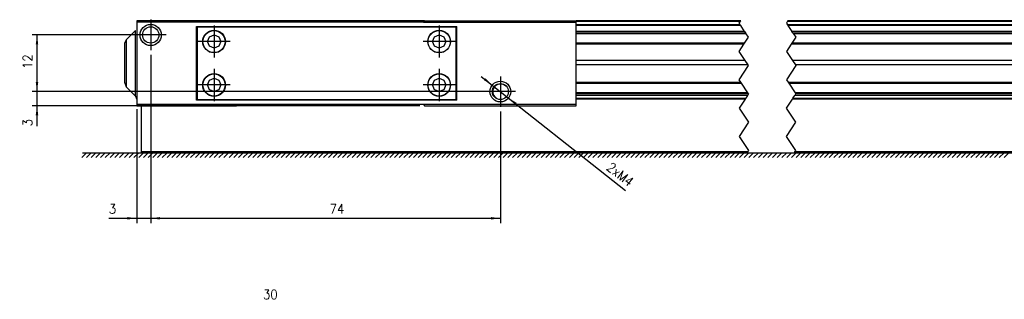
# Model space of a CAD drawing. Header units: inches. Extents: x -381 to 1766, y -418 to 176.
# Tile 8 of 19: x -120 to 88, y -66 to -7. Entities that reach past the tile are written whole.
import ezdxf

# ---------------------------------------------------------------- set-up
doc = ezdxf.new("R2010")
doc.units = ezdxf.units.IN
doc.linetypes.add('DOT_CENTER', pattern=[14, 12, -1, 0, -1])
doc.layers.add('1', color=7, linetype='Continuous')
doc.styles.add('CONVERTER_12', font='txt.shx', dxfattribs={"width": 0.9})
doc.dimstyles.new('ME10_DIM_29', dxfattribs={"dimtxt": 2, "dimasz": 2, "dimexe": 1, "dimexo": 1, "dimgap": 1, "dimtad": 1, "dimdec": 0, "dimdsep": 46, "dimtxsty": 'CONVERTER_12', "dimsah": 1, "dimcen": 0.09, "dimclrd": 2, "dimclre": 2, "dimclrt": 2, "dimadec": 0, "dimazin": 0, "dimtfac": 1, "dimtdec": 4, "dimtix": 1, "dimtmove": 0, "dimatfit": 3, "dimfxl": 1, "dimtolj": 1, "dimtzin": 0, "dimarcsym": 0})
doc.dimstyles.new('ME10_DIM_30', dxfattribs={"dimtxt": 2, "dimasz": 2, "dimexe": 1, "dimexo": 1, "dimgap": 1, "dimtad": 1, "dimdec": 0, "dimdsep": 46, "dimtxsty": 'CONVERTER_12', "dimsah": 1, "dimcen": 0.09, "dimclrd": 2, "dimclre": 2, "dimclrt": 2, "dimadec": 0, "dimazin": 0, "dimtfac": 1, "dimtdec": 4, "dimtix": 1, "dimtmove": 0, "dimatfit": 3, "dimfxl": 1, "dimtolj": 1, "dimtzin": 0, "dimarcsym": 0})
doc.dimstyles.new('ME10_DIM_31', dxfattribs={"dimtxt": 2, "dimasz": 2, "dimexe": 1, "dimexo": 1, "dimgap": 1, "dimtad": 1, "dimdsep": 46, "dimtxsty": 'CONVERTER_12', "dimsah": 1, "dimcen": 0.09, "dimclrd": 2, "dimclre": 2, "dimclrt": 2, "dimadec": 0, "dimazin": 0, "dimtfac": 1, "dimtdec": 4, "dimtix": 1, "dimtmove": 0, "dimatfit": 3, "dimfxl": 1, "dimtolj": 1, "dimtzin": 0, "dimarcsym": 0})
doc.dimstyles.new('ME10_DIM_32', dxfattribs={"dimtxt": 2, "dimasz": 2, "dimexe": 1, "dimexo": 1, "dimgap": 1, "dimtad": 1, "dimdsep": 46, "dimtxsty": 'CONVERTER_12', "dimsah": 1, "dimcen": 0.09, "dimclrd": 2, "dimclre": 2, "dimclrt": 2, "dimadec": 0, "dimazin": 0, "dimtfac": 1, "dimtdec": 4, "dimtix": 1, "dimtmove": 0, "dimatfit": 3, "dimfxl": 1, "dimtolj": 1, "dimtzin": 0, "dimarcsym": 0})

# ---------------------------------------------------------------- blocks, each defined once
blk = doc.blocks.new('PERFIL_SV_870__27', base_point=(-97.99999613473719, -24.64499163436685))
at = {"color": 7, "linetype": 'Continuous'}
for p, q in [((-34.62679065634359, -6.89499164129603), (-74.37319722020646, -6.89499164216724)), ((-74.31546099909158, -6.99499164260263), (-34.68452706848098, -6.99499164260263)), ((32.30647369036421, -6.89499163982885), (-2.49999850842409, -6.89499164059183)), ((32.18657432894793, -7.71515087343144), (-2.49999656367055, -7.71515087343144)), ((-2.49999622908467, -6.99499164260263), (32.23980702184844, -6.99499164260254)), ((32.30959009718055, -7.89967452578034), (-2.49999395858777, -7.89967452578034)), ((97.57620859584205, -7.71515087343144), (42.18657432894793, -7.71515087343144)), ((42.23980702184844, -6.99499164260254), (97.6294412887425, -6.99499164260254)), ((97.69610795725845, -6.89499163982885), (42.30647369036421, -6.89499163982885)), ((97.69922436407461, -7.89967452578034), (42.30959009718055, -7.89967452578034)), ((-95.79290384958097, -8.93788537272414), (-97.70708841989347, -10.85208424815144)), ((-95.79290384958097, -15.89499148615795), (-95.79290384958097, -8.93788537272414)), ((33.4678378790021, -9.63704619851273), (-2.4999980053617, -9.63704619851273)), ((33.1448221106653, -9.15252254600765), (-2.49999649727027, -9.15252254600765)), ((-2.49999524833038, -9.43704619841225), (33.33450454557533, -9.43704619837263)), ((98.53445637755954, -9.15252254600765), (43.1448221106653, -9.15252254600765)), ((43.33450454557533, -9.43704619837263), (98.7241388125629, -9.43704619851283)), ((98.85747214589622, -9.63704619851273), (43.4678378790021, -9.63704619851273)), ((-97.99999613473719, -11.63303097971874), (-97.70708841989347, -10.85208424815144)), ((-97.99999613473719, -16.29504737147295), (-97.99999613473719, -11.63303097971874)), ((-97.70710291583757, -20.93788485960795), (-97.70708841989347, -10.85208424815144)), ((33.12839002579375, -11.66211713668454), (-2.49999685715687, -11.66211713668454)), ((32.99506001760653, -11.86211785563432), (-2.499996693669, -11.86211785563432)), ((98.38469077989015, -11.86211740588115), (42.99505649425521, -11.86211743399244)), ((98.51802429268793, -11.66211713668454), (43.12839002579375, -11.66211713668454)), ((-97.99999613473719, -19.93799188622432), (-97.99999613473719, -16.29504737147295)), ((-95.79288935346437, -22.85209842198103), (-95.79290384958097, -15.89499148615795)), ((33.88302428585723, -16.25982580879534), (-2.49999845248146, -16.25982580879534)), ((33.23804669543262, -15.29235942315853), (-2.4999933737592, -15.29235942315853)), ((98.62768096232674, -15.29235942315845), (43.2380466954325, -15.29235942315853)), ((99.2726585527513, -16.25982580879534), (43.88302428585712, -16.25982580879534)), ((-97.70710291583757, -20.93788485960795), (-97.99999613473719, -19.93799188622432)), ((-2.4999949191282, -20.12786614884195), (32.46171784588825, -20.12786614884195)), ((-2.49999361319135, -19.92786624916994), (32.32838444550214, -19.92786604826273)), ((42.3283844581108, -19.92786606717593), (97.7180187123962, -19.92786604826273)), ((42.46171784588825, -20.12786614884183), (97.85135211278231, -20.12786614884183)), ((-97.70710291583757, -20.93788485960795), (-95.79288935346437, -22.85209842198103)), ((-95.79288935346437, -22.85209842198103), (-95.49999613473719, -23.55920514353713)), ((33.81176513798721, -22.15293708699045), (-2.5000001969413, -22.15293708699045)), ((33.9450984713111, -22.35293708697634), (-2.49999952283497, -22.35293708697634)), ((-2.4999964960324, -22.63746073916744), (33.81149429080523, -22.63746073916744)), ((43.81149429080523, -22.63746073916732), (99.20112855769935, -22.63746073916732)), ((99.20139940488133, -22.15293708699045), (43.81176513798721, -22.15293708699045)), ((99.33473273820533, -22.35293708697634), (43.94509847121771, -22.35293708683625))]:
    blk.add_line(p, q, dxfattribs=at)
at = {"color": 2, "linetype": 'DOT_CENTER'}
for p, q in [((31.9731375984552, -7.39499577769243), (32.23980702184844, -6.99499164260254)), ((32.18657432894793, -7.71515087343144), (31.9731375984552, -7.39499577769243)), ((32.30959009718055, -7.89967452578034), (32.18657432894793, -7.71515087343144)), ((32.23980702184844, -6.99499164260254), (32.30647369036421, -6.89499163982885)), ((33.1448221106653, -9.15252254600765), (32.30959009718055, -7.89967452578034)), ((42.23980702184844, -6.99499164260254), (41.9731375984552, -7.39499577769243)), ((41.9731375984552, -7.39499577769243), (42.18657432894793, -7.71515087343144)), ((42.18657432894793, -7.71515087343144), (42.30959009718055, -7.89967452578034)), ((42.30647369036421, -6.89499163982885), (42.23980702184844, -6.99499164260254)), ((42.30959009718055, -7.89967452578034), (43.1448221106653, -9.15252254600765)), ((33.12839002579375, -11.66211713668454), (33.9731375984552, -10.39499577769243)), ((33.1448221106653, -9.15252254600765), (33.33450454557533, -9.43704619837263)), ((33.4678378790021, -9.63704619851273), (33.33450454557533, -9.43704619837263)), ((33.9731375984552, -10.39499577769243), (33.4678378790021, -9.63704619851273)), ((43.9731375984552, -10.39499577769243), (43.12839002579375, -11.66211713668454)), ((43.33450454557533, -9.43704619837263), (43.1448221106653, -9.15252254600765)), ((43.33450454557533, -9.43704619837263), (43.4678378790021, -9.63704619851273)), ((43.4678378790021, -9.63704619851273), (43.9731375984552, -10.39499577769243)), ((31.9731375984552, -13.39499577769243), (32.99506001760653, -11.86211785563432)), ((32.99506001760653, -11.86211785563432), (33.12839002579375, -11.66211713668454)), ((42.99505649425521, -11.86211743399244), (41.9731375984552, -13.39499577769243)), ((43.12839002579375, -11.66211713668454), (42.99505649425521, -11.86211743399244)), ((33.23804669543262, -15.29235942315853), (31.9731375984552, -13.39499577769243)), ((41.9731375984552, -13.39499577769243), (43.2380466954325, -15.29235942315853)), ((31.9731375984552, -19.39499577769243), (33.9731375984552, -16.39499577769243)), ((33.88302428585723, -16.25982580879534), (33.23804669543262, -15.29235942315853)), ((33.9731375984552, -16.39499577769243), (33.88302428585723, -16.25982580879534)), ((43.9731375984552, -16.39499577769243), (41.9731375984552, -19.39499577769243)), ((43.2380466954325, -15.29235942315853), (43.88302428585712, -16.25982580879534)), ((43.88302428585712, -16.25982580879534), (43.9731375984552, -16.39499577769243)), ((32.32838444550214, -19.92786604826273), (31.9731375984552, -19.39499577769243)), ((32.46171784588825, -20.12786614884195), (32.32838444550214, -19.92786604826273)), ((33.81176513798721, -22.15293708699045), (32.46171784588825, -20.12786614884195)), ((41.9731375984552, -19.39499577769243), (42.3283844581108, -19.92786606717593)), ((42.3283844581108, -19.92786606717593), (42.46171784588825, -20.12786614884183)), ((42.46171784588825, -20.12786614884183), (43.81176513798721, -22.15293708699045)), ((33.75639896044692, -22.72010373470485), (33.81149429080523, -22.63746073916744)), ((33.97313759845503, -22.39499577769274), (33.81149429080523, -22.63746073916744)), ((33.9450984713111, -22.35293708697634), (33.81176513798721, -22.15293708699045)), ((33.9450984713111, -22.35293708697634), (33.97313759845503, -22.39499577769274)), ((43.81149429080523, -22.63746073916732), (43.75639893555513, -22.72010377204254)), ((43.81149429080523, -22.63746073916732), (43.97313759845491, -22.39499577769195)), ((43.81176513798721, -22.15293708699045), (43.94509847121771, -22.35293708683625)), ((43.97313759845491, -22.39499577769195), (43.94509847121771, -22.35293708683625))]:
    blk.add_line(p, q, dxfattribs=at)
blk = doc.blocks.new('CABEZA_S__28', base_point=(-95.49999613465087, -24.89499164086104))
at = {"color": 7, "linetype": 'Continuous'}
for p, q in [((-95.49999613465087, -6.89499164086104), (-95.49999613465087, -7.19499164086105)), ((-74.37320121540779, -6.89499164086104), (-95.49999613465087, -6.89499164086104)), ((-95.49999613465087, -7.19499164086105), (-95.49999613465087, -24.59499164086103)), ((-74.19999613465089, -7.19499164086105), (-95.49999613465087, -7.19499164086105)), ((-82.84999613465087, -23.69499164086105), (-82.84999613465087, -8.09499164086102)), ((-82.84999613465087, -8.09499164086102), (-27.79999613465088, -8.09499164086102)), ((-82.67499613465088, -23.54499164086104), (-82.67499613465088, -8.24499164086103)), ((-27.97499613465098, -8.24499164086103), (-82.67499613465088, -8.24499164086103)), ((-81.94999613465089, -8.09499164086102), (-81.94999613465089, -8.24499164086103)), ((-74.19999613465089, -7.19499164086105), (-74.37320121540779, -6.89499164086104)), ((-34.79999613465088, -7.19499164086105), (-74.19999613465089, -7.19499164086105)), ((-34.62679105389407, -6.89499164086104), (-34.79999613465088, -7.19499164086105)), ((-34.79999613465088, -7.19499164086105), (-2.49999613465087, -7.19499164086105)), ((-34.62679105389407, -6.89499164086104), (-2.49999613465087, -6.89499164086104)), ((-28.69999613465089, -8.24499164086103), (-28.69999613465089, -8.09499164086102)), ((-27.97499613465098, -8.24499164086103), (-27.97499613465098, -23.54499164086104)), ((-27.79999613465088, -23.69499164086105), (-27.79999613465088, -8.09499164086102)), ((-2.49999613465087, -7.19499164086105), (-2.49999613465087, -6.89499164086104)), ((-2.49999613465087, -24.59499164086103), (-2.49999613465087, -7.19499164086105)), ((-80.55900913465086, -11.29499164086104), (-80.14631878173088, -10.29866899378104)), ((-80.14631878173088, -10.29866899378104), (-79.14999613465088, -9.88597864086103)), ((-79.14999613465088, -9.88597864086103), (-78.15367348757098, -10.29866899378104)), ((-78.15367348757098, -10.29866899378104), (-77.74098313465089, -11.29499164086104)), ((-32.90900913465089, -11.29499164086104), (-32.49631878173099, -10.29866899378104)), ((-32.49631878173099, -10.29866899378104), (-31.49999613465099, -9.88597864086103)), ((-31.49999613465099, -9.88597864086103), (-30.50367348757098, -10.29866899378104)), ((-30.50367348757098, -10.29866899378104), (-30.09098313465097, -11.29499164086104)), ((-80.14631878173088, -12.29131428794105), (-80.55900913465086, -11.29499164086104)), ((-79.14999613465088, -12.70400464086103), (-80.14631878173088, -12.29131428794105)), ((-78.15367348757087, -12.29131428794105), (-79.14999613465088, -12.70400464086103)), ((-77.74098313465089, -11.29499164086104), (-78.15367348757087, -12.29131428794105)), ((-32.49631878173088, -12.29131428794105), (-32.90900913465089, -11.29499164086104)), ((-31.49999613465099, -12.70400464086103), (-32.49631878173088, -12.29131428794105)), ((-30.50367348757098, -12.29131428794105), (-31.49999613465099, -12.70400464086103)), ((-30.09098313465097, -11.29499164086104), (-30.50367348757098, -12.29131428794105)), ((-80.55900913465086, -20.49499164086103), (-80.14631878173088, -19.49866899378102)), ((-80.14631878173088, -21.49131428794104), (-80.55900913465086, -20.49499164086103)), ((-80.14631878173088, -19.49866899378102), (-79.14999613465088, -19.08597864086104)), ((-79.14999613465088, -19.08597864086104), (-78.15367348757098, -19.49866899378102)), ((-78.15367348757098, -19.49866899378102), (-77.74098313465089, -20.49499164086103)), ((-77.74098313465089, -20.49499164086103), (-78.15367348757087, -21.49131428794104)), ((-32.90900913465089, -20.49499164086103), (-32.49631878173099, -19.49866899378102)), ((-32.49631878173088, -21.49131428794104), (-32.90900913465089, -20.49499164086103)), ((-32.49631878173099, -19.49866899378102), (-31.49999613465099, -19.08597864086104)), ((-31.49999613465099, -19.08597864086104), (-30.50367348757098, -19.49866899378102)), ((-30.50367348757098, -19.49866899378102), (-30.09098313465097, -20.49499164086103)), ((-30.09098313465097, -20.49499164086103), (-30.50367348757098, -21.49131428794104)), ((-79.14999613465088, -21.90400464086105), (-80.14631878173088, -21.49131428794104)), ((-78.15367348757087, -21.49131428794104), (-79.14999613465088, -21.90400464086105)), ((-31.49999613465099, -21.90400464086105), (-32.49631878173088, -21.49131428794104)), ((-30.50367348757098, -21.49131428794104), (-31.49999613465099, -21.90400464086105)), ((-95.49999613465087, -24.59499164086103), (-95.49999613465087, -24.89499164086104)), ((-95.49999613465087, -24.59499164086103), (-74.19999613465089, -24.59499164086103)), ((-95.49999613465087, -24.89499164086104), (-74.37320121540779, -24.89499164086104)), ((-27.79999613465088, -23.69499164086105), (-82.84999613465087, -23.69499164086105)), ((-82.67499613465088, -23.54499164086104), (-27.97499613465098, -23.54499164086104)), ((-81.94999613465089, -23.54499164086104), (-81.94999613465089, -23.69499164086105)), ((-74.37320121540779, -24.89499164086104), (-74.19999613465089, -24.59499164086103)), ((-74.19999613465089, -24.59499164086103), (-34.79999613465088, -24.59499164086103)), ((-34.79999613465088, -24.59499164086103), (-2.49999613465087, -24.59499164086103)), ((-34.79999613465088, -24.59499164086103), (-34.62679105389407, -24.89499164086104)), ((-34.62679105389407, -24.89499164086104), (-2.49999613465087, -24.89499164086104)), ((-28.69999613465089, -23.69499164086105), (-28.69999613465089, -23.54499164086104)), ((-2.49999613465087, -24.89499164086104), (-2.49999613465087, -24.59499164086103))]:
    blk.add_line(p, q, dxfattribs=at)
for centre, radius in [((-92.55328836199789, -9.89499164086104), 2.244125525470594), ((-92.55328836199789, -9.89499164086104), 1.737580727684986), ((-79.14999613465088, -11.29499164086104), 2.400000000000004), ((-79.14999613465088, -11.29499164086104), 2.349999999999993), ((-31.49999613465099, -11.29499164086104), 2.400000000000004), ((-31.49999613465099, -11.29499164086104), 2.349999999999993), ((-79.14999613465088, -20.49499164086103), 2.400000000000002), ((-79.14999613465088, -20.49499164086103), 2.349999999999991), ((-31.49999613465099, -20.49499164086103), 2.400000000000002), ((-31.49999613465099, -20.49499164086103), 2.349999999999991), ((-18.55328836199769, -21.89499164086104), 2.201111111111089), ((-18.55328836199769, -21.89499164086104), 1.695555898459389)]:
    blk.add_circle(centre, radius, dxfattribs=at)
blk.add_arc((-18.55328876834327, -21.89499217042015), 1.600000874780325, 44.99998031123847, 239.9999461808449, dxfattribs=at)
at = {"layer": '1', "color": 2, "linetype": 'DOT_CENTER'}
for p, q in [((-92.55328836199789, -6.65086611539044), (-92.55328836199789, -13.13911716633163)), ((-79.14999613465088, -7.89499164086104), (-79.14999613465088, -14.69499164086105)), ((-31.49999613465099, -7.89499164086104), (-31.49999613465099, -14.69499164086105)), ((-89.30916283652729, -9.89499164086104), (-95.79741388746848, -9.89499164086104)), ((-75.74999613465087, -11.29499164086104), (-82.54999613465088, -11.29499164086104)), ((-28.09999613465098, -11.29499164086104), (-34.89999613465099, -11.29499164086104)), ((-79.14999613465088, -17.09499164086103), (-79.14999613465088, -23.89499164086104)), ((-31.49999613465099, -17.09499164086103), (-31.49999613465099, -23.89499164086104)), ((-18.55328836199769, -18.69388052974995), (-18.55328836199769, -25.09610275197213)), ((-75.74999613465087, -20.49499164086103), (-82.54999613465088, -20.49499164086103)), ((-28.09999613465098, -20.49499164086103), (-34.89999613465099, -20.49499164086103)), ((-15.3521772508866, -21.89499164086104), (-21.75439947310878, -21.89499164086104))]:
    blk.add_line(p, q, dxfattribs=at)
blk = doc.blocks.new('SOPORTE_SV_870__29', base_point=(-94.49999613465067, -34.89499164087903))
at = {"color": 7, "linetype": 'Continuous'}
for p, q in [((33.74568329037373, -22.73617723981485), (-2.4999989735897, -22.73617723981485)), ((33.75639729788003, -22.72010370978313), (-2.49999593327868, -22.72010370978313)), ((99.13531755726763, -22.73617723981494), (43.74568329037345, -22.73617723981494)), ((99.14603047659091, -22.72010370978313), (43.75639729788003, -22.72010370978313)), ((-94.49999613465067, -34.69499164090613), (-94.49999613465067, -24.89499113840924)), ((33.24335879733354, -23.48966397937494), (-2.50000065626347, -23.48966397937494)), ((-2.49999605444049, -23.30574226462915), (33.36597327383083, -23.30574226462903)), ((98.6329930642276, -23.48966397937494), (43.24335879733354, -23.48966397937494)), ((43.36597327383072, -23.30574226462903), (98.7556075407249, -23.30574226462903)), ((-94.49999613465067, -34.89499164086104), (-94.49999613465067, -34.69499164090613)), ((33.7731403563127, -34.69499164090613), (-94.49999613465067, -34.69499164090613)), ((-94.49999613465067, -34.89499164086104), (33.63980702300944, -34.89499164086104)), ((43.6398070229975, -34.89499164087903), (99.02944128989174, -34.89499164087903)), ((99.16277462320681, -34.69499164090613), (43.77314035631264, -34.69499164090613))]:
    blk.add_line(p, q, dxfattribs=at)
at = {"color": 2, "linetype": 'DOT_CENTER'}
for p, q in [((33.74568329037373, -22.73617723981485), (33.36597327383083, -23.30574226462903)), ((33.74568329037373, -22.73617723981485), (33.75639729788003, -22.72010370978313)), ((43.36597327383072, -23.30574226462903), (43.74568329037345, -22.73617723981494)), ((43.75639729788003, -22.72010370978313), (43.74568329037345, -22.73617723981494)), ((33.24335879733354, -23.48966397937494), (31.9731375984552, -25.39499577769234)), ((33.24335879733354, -23.48966397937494), (33.36597327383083, -23.30574226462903)), ((41.9731375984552, -25.39499577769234), (43.24335879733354, -23.48966397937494)), ((43.36597327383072, -23.30574226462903), (43.24335879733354, -23.48966397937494)), ((31.9731375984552, -25.39499577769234), (33.9731375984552, -28.39499577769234)), ((43.9731375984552, -28.39499577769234), (41.9731375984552, -25.39499577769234)), ((33.9731375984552, -28.39499577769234), (31.9731375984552, -31.39499577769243)), ((41.9731375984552, -31.39499577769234), (43.9731375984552, -28.39499577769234)), ((31.9731375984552, -31.39499577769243), (32.30646816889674, -31.89499163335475)), ((31.9731375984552, -31.39499577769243), (33.9731375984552, -34.39499577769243)), ((43.9731375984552, -34.39499577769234), (41.9731375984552, -31.39499577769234)), ((33.63980702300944, -34.89499164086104), (33.7731403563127, -34.69499164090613)), ((33.9731375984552, -34.39499577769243), (33.7731403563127, -34.69499164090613)), ((43.77314035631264, -34.69499164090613), (43.6398070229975, -34.89499164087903)), ((43.77314035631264, -34.69499164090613), (43.9731375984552, -34.39499577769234))]:
    blk.add_line(p, q, dxfattribs=at)
blk = doc.blocks.new('REGLA_SV_870__30', base_point=(-97.99999613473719, -34.89499164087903))
for name, p in [('PERFIL_SV_870__27', (-97.99999613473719, -24.64499163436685)), ('CABEZA_S__28', (-95.49999613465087, -24.89499164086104)), ('SOPORTE_SV_870__29', (-94.49999613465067, -34.89499164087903))]:
    blk.add_blockref(name, p)
blk = doc.blocks.new('*D86')
at = {"layer": '1', "color": 2, "linetype": 'Continuous'}
for p, q in [((-92.55328836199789, -14.13911716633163), (-92.55328836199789, -49.75198570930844)), ((-18.55328836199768, -26.09610275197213), (-18.55328836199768, -49.75198570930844)), ((-92.55328836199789, -48.75198570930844), (-18.55328836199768, -48.75198570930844))]:
    blk.add_line(p, q, dxfattribs=at)
at = {"layer": '1', "color": 2}
for points in [[(-90.55328836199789, -48.48868071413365), (-90.55328836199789, -49.01529070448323), (-92.55328836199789, -48.75198570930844)], [(-20.55328836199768, -49.01529070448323), (-20.55328836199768, -48.48868071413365), (-18.55328836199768, -48.75198570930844)]]:
    blk.add_solid(points, dxfattribs=at)
at = {"layer": '1', "color": 2, "insert": (-54.67139062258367, -47.75198570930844), "char_height": 2, "attachment_point": 7, "rotation": 0.00013888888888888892, "line_spacing_factor": 0.60024009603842, "style": 'CONVERTER_12'}
blk.add_mtext('74', dxfattribs=at)
blk = doc.blocks.new('*D87')
at = {"layer": '1', "color": 2, "linetype": 'Continuous'}
for p, q in [((-92.55328836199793, -14.13911716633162), (-92.55328836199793, -49.75198570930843)), ((-95.49999613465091, -25.59499164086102), (-95.49999613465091, -49.75198570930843)), ((-101.4129550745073, -48.75198570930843), (-95.49999613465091, -48.75198570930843)), ((-95.49999613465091, -48.75198570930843), (-92.55328836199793, -48.75198570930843)), ((-92.55328836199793, -48.75198570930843), (-88.55328836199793, -48.75198570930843))]:
    blk.add_line(p, q, dxfattribs=at)
at = {"layer": '1', "color": 2}
for points in [[(-97.49999613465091, -49.01529070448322), (-97.49999613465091, -48.48868071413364), (-95.49999613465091, -48.75198570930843)], [(-90.55328836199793, -48.48868071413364), (-90.55328836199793, -49.01529070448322), (-92.55328836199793, -48.75198570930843)]]:
    blk.add_solid(points, dxfattribs=at)
at = {"layer": '1', "color": 2, "insert": (-101.4129550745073, -47.75198570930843), "char_height": 2, "attachment_point": 7, "rotation": 0.00013888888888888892, "line_spacing_factor": 0.60024009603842, "style": 'CONVERTER_12'}
blk.add_mtext('3', dxfattribs=at)
blk = doc.blocks.new('*D88')
at = {"layer": '1', "color": 2, "linetype": 'Continuous'}
for p, q in [((-116.6227520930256, -17.89499164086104), (-116.6227520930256, -21.89499164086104)), ((-16.3521772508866, -21.89499164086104), (-117.6227520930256, -21.89499164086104)), ((-116.6227520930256, -21.89499164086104), (-116.6227520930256, -24.89499164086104)), ((-35.62679105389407, -24.89499164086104), (-117.6227520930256, -24.89499164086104)), ((-116.6227520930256, -24.89499164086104), (-116.6227520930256, -29.25882086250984))]:
    blk.add_line(p, q, dxfattribs=at)
at = {"layer": '1', "color": 2}
for points in [[(-116.8860570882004, -19.89499164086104), (-116.3594470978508, -19.89499164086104), (-116.6227520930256, -21.89499164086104)], [(-116.3594470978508, -26.89499164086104), (-116.8860570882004, -26.89499164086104), (-116.6227520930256, -24.89499164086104)]]:
    blk.add_solid(points, dxfattribs=at)
at = {"layer": '1', "color": 2, "insert": (-117.6227520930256, -29.25882086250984), "char_height": 2, "attachment_point": 7, "rotation": 90, "line_spacing_factor": 0.60024009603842, "style": 'CONVERTER_12'}
blk.add_mtext('3', dxfattribs=at)
blk = doc.blocks.new('*D89')
at = {"layer": '1', "color": 2, "linetype": 'Continuous'}
for p, q in [((-90.30916283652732, -9.89499164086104), (-117.6227520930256, -9.89499164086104)), ((-116.6227520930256, -9.89499164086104), (-116.6227520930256, -21.89499164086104)), ((-22.7543994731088, -21.89499164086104), (-117.6227520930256, -21.89499164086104))]:
    blk.add_line(p, q, dxfattribs=at)
at = {"layer": '1', "color": 2}
for points in [[(-116.3594470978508, -11.89499164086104), (-116.8860570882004, -11.89499164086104), (-116.6227520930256, -9.89499164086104)], [(-116.8860570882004, -19.89499164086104), (-116.3594470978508, -19.89499164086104), (-116.6227520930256, -21.89499164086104)]]:
    blk.add_solid(points, dxfattribs=at)
at = {"layer": '1', "color": 2, "insert": (-117.6227520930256, -17.09499164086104), "char_height": 2, "attachment_point": 7, "rotation": 90, "line_spacing_factor": 0.60024009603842, "style": 'CONVERTER_12'}
blk.add_mtext('12', dxfattribs=at)
blk = doc.blocks.new('*D90')
at = {"layer": '1', "color": 2, "linetype": 'Continuous'}
blk.add_line((-22.6297467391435, -18.66481457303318), (7.9213329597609, -42.87342604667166), dxfattribs=at)
at = {"layer": '1', "color": 2}
for points in [[(-22.00950684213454, -19.49223948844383), (-21.6824529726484, -19.07950004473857), (-20.27844624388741, -20.52798015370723)], [(-15.09706988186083, -24.29774379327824), (-15.42412375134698, -24.7104832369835), (-16.82813048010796, -23.26200312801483)]]:
    blk.add_solid(points, dxfattribs=at)
at = {"layer": '1', "color": 2, "insert": (3.7457351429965, -38.28880143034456), "char_height": 2, "attachment_point": 7, "rotation": 321.6067686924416, "line_spacing_factor": 0.60024009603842, "style": 'CONVERTER_12'}
blk.add_mtext('\\C2;2xM\\C2;4', dxfattribs=at)
blk = doc.blocks.new('Alzado1', base_point=(68.0000038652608, -128.0000000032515))
at = {"layer": '1', "color": 2, "style": 'CONVERTER_12', "width": 0.9}
blk.add_text('30', height=2, dxfattribs=at).set_placement((-68.77467295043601, -65.89499924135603))
blk = doc.blocks.new('Inferior1', base_point=(68.00000386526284, -20.89499577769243))
at = {"layer": '1', "color": 7, "linetype": 'Continuous'}
for p, q in [((-106.1618621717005, -34.89499164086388), (-107.1618621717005, -35.89499164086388)), ((-106.988167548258, -34.89499164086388), (410.0618324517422, -34.89499164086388)), ((-105.1618621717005, -34.89499164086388), (-106.1618621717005, -35.89499164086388)), ((-104.1618621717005, -34.89499164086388), (-105.1618621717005, -35.89499164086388)), ((-103.1618621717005, -34.89499164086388), (-104.1618621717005, -35.89499164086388)), ((-102.1618621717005, -34.89499164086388), (-103.1618621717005, -35.89499164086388)), ((-101.1618621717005, -34.89499164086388), (-102.1618621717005, -35.89499164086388)), ((-100.1618621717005, -34.89499164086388), (-101.1618621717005, -35.89499164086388)), ((-99.1618621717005, -34.89499164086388), (-100.1618621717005, -35.89499164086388)), ((-98.1618621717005, -34.89499164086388), (-99.1618621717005, -35.89499164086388)), ((-97.1030905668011, -34.89499164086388), (-98.1030905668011, -35.89499164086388)), ((-96.1030905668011, -34.89499164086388), (-97.1030905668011, -35.89499164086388)), ((-95.1030905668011, -34.89499164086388), (-96.1030905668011, -35.89499164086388)), ((-94.1030905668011, -34.89499164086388), (-95.1030905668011, -35.89499164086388)), ((-93.1030905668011, -34.89499164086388), (-94.1030905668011, -35.89499164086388)), ((-92.1030905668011, -34.89499164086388), (-93.1030905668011, -35.89499164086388)), ((-91.1030905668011, -34.89499164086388), (-92.1030905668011, -35.89499164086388)), ((-90.1030905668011, -34.89499164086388), (-91.1030905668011, -35.89499164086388)), ((-89.1030905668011, -34.89499164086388), (-90.1030905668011, -35.89499164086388)), ((-88.1030905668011, -34.89499164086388), (-89.1030905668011, -35.89499164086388)), ((-87.1030905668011, -34.89499164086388), (-88.1030905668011, -35.89499164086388)), ((-86.1030905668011, -34.89499164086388), (-87.1030905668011, -35.89499164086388)), ((-85.1030905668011, -34.89499164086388), (-86.1030905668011, -35.89499164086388)), ((-84.1030905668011, -34.89499164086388), (-85.1030905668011, -35.89499164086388)), ((-83.1030905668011, -34.89499164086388), (-84.1030905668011, -35.89499164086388)), ((-82.1030905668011, -34.89499164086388), (-83.1030905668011, -35.89499164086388)), ((-81.1030905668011, -34.89499164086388), (-82.1030905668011, -35.89499164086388)), ((-80.1030905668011, -34.89499164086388), (-81.1030905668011, -35.89499164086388)), ((-79.1030905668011, -34.89499164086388), (-80.1030905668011, -35.89499164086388)), ((-78.1030905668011, -34.89499164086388), (-79.1030905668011, -35.89499164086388)), ((-77.1030905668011, -34.89499164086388), (-78.1030905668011, -35.89499164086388)), ((-76.1030905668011, -34.89499164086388), (-77.1030905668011, -35.89499164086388)), ((-74.95366536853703, -34.89499164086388), (-75.95366536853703, -35.89499164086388)), ((-73.95366536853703, -34.89499164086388), (-74.95366536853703, -35.89499164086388)), ((-72.95366536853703, -34.89499164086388), (-73.95366536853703, -35.89499164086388)), ((-71.95366536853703, -34.89499164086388), (-72.95366536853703, -35.89499164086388)), ((-70.95366536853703, -34.89499164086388), (-71.95366536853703, -35.89499164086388)), ((-69.95366536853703, -34.89499164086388), (-70.95366536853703, -35.89499164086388)), ((-68.95366536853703, -34.89499164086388), (-69.95366536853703, -35.89499164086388)), ((-67.95366536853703, -34.89499164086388), (-68.95366536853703, -35.89499164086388)), ((-66.95366536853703, -34.89499164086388), (-67.95366536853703, -35.89499164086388)), ((-65.95366536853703, -34.89499164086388), (-66.95366536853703, -35.89499164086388)), ((-64.95366536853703, -34.89499164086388), (-65.95366536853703, -35.89499164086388)), ((-63.95366536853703, -34.89499164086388), (-64.95366536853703, -35.89499164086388)), ((-62.95366536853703, -34.89499164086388), (-63.95366536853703, -35.89499164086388)), ((-61.95366536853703, -34.89499164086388), (-62.95366536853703, -35.89499164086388)), ((-60.95366536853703, -34.89499164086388), (-61.95366536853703, -35.89499164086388)), ((-59.95366536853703, -34.89499164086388), (-60.95366536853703, -35.89499164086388)), ((-58.95366536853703, -34.89499164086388), (-59.95366536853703, -35.89499164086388)), ((-57.95366536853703, -34.89499164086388), (-58.95366536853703, -35.89499164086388)), ((-56.95366536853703, -34.89499164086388), (-57.95366536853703, -35.89499164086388)), ((-55.95366536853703, -34.89499164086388), (-56.95366536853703, -35.89499164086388)), ((-54.95366536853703, -34.89499164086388), (-55.95366536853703, -35.89499164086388)), ((-53.95366536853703, -34.89499164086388), (-54.95366536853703, -35.89499164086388)), ((-52.95366536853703, -34.89499164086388), (-53.95366536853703, -35.89499164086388)), ((-51.95366536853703, -34.89499164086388), (-52.95366536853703, -35.89499164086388)), ((-50.95366536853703, -34.89499164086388), (-51.95366536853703, -35.89499164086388)), ((-49.95366536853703, -34.89499164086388), (-50.95366536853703, -35.89499164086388)), ((-48.95366536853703, -34.89499164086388), (-49.95366536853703, -35.89499164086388)), ((-47.95366536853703, -34.89499164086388), (-48.95366536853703, -35.89499164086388)), ((-46.95366536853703, -34.89499164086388), (-47.95366536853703, -35.89499164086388)), ((-45.95366536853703, -34.89499164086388), (-46.95366536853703, -35.89499164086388)), ((-44.95366536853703, -34.89499164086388), (-45.95366536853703, -35.89499164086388)), ((-43.95366536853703, -34.89499164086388), (-44.95366536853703, -35.89499164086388)), ((-42.95366536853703, -34.89499164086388), (-43.95366536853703, -35.89499164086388)), ((-41.95366536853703, -34.89499164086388), (-42.95366536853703, -35.89499164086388)), ((-40.95366536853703, -34.89499164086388), (-41.95366536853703, -35.89499164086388)), ((-39.95366536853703, -34.89499164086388), (-40.95366536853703, -35.89499164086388)), ((-38.95366536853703, -34.89499164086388), (-39.95366536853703, -35.89499164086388)), ((-37.95366536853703, -34.89499164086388), (-38.95366536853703, -35.89499164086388)), ((-36.95366536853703, -34.89499164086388), (-37.95366536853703, -35.89499164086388)), ((-35.95366536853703, -34.89499164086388), (-36.95366536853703, -35.89499164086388)), ((-34.95366536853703, -34.89499164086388), (-35.95366536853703, -35.89499164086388)), ((-33.95366536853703, -34.89499164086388), (-34.95366536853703, -35.89499164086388)), ((-32.95366536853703, -34.89499164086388), (-33.95366536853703, -35.89499164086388)), ((-31.95366536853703, -34.89499164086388), (-32.95366536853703, -35.89499164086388)), ((-30.95366536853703, -34.89499164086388), (-31.95366536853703, -35.89499164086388)), ((-29.95366536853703, -34.89499164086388), (-30.95366536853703, -35.89499164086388)), ((-28.95366536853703, -34.89499164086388), (-29.95366536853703, -35.89499164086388)), ((-27.95366536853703, -34.89499164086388), (-28.95366536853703, -35.89499164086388)), ((-26.95366536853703, -34.89499164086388), (-27.95366536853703, -35.89499164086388)), ((-25.95366536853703, -34.89499164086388), (-26.95366536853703, -35.89499164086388)), ((-24.95366536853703, -34.89499164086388), (-25.95366536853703, -35.89499164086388)), ((-23.95366536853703, -34.89499164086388), (-24.95366536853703, -35.89499164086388)), ((-22.95366536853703, -34.89499164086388), (-23.95366536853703, -35.89499164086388)), ((-21.95366536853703, -34.89499164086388), (-22.95366536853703, -35.89499164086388)), ((-20.95366536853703, -34.89499164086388), (-21.95366536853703, -35.89499164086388)), ((-19.95366536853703, -34.89499164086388), (-20.95366536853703, -35.89499164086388)), ((-18.95366536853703, -34.89499164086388), (-19.95366536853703, -35.89499164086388)), ((-17.95366536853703, -34.89499164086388), (-18.95366536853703, -35.89499164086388)), ((-16.95366536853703, -34.89499164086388), (-17.95366536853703, -35.89499164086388)), ((-15.95366536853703, -34.89499164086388), (-16.95366536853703, -35.89499164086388)), ((-14.95366536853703, -34.89499164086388), (-15.95366536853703, -35.89499164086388)), ((-13.95366536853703, -34.89499164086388), (-14.95366536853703, -35.89499164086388)), ((-12.95366536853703, -34.89499164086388), (-13.95366536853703, -35.89499164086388)), ((-11.95366536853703, -34.89499164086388), (-12.95366536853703, -35.89499164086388)), ((-10.95366536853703, -34.89499164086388), (-11.95366536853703, -35.89499164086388)), ((-9.95366536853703, -34.89499164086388), (-10.95366536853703, -35.89499164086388)), ((-8.95366536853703, -34.89499164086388), (-9.95366536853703, -35.89499164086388)), ((-7.95366536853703, -34.89499164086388), (-8.95366536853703, -35.89499164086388)), ((-6.95366536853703, -34.89499164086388), (-7.95366536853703, -35.89499164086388)), ((-5.95366536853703, -34.89499164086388), (-6.95366536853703, -35.89499164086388)), ((-4.95366536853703, -34.89499164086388), (-5.95366536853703, -35.89499164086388)), ((-3.95366536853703, -34.89499164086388), (-4.95366536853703, -35.89499164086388)), ((-2.95366536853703, -34.89499164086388), (-3.95366536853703, -35.89499164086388)), ((-1.95366536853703, -34.89499164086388), (-2.95366536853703, -35.89499164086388)), ((-0.95366536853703, -34.89499164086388), (-1.95366536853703, -35.89499164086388)), ((0.04633463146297, -34.89499164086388), (-0.95366536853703, -35.89499164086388)), ((1.04633463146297, -34.89499164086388), (0.04633463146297, -35.89499164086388)), ((2.04633463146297, -34.89499164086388), (1.04633463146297, -35.89499164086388)), ((3.04633463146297, -34.89499164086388), (2.04633463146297, -35.89499164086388)), ((4.04633463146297, -34.89499164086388), (3.04633463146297, -35.89499164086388)), ((5.04633463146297, -34.89499164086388), (4.04633463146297, -35.89499164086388)), ((6.04633463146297, -34.89499164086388), (5.04633463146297, -35.89499164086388)), ((7.04633463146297, -34.89499164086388), (6.04633463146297, -35.89499164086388)), ((8.04633463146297, -34.89499164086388), (7.04633463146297, -35.89499164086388)), ((9.04633463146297, -34.89499164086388), (8.04633463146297, -35.89499164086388)), ((10.04633463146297, -34.89499164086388), (9.04633463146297, -35.89499164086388)), ((11.04633463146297, -34.89499164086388), (10.04633463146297, -35.89499164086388)), ((12.04633463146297, -34.89499164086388), (11.04633463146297, -35.89499164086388)), ((13.04633463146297, -34.89499164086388), (12.04633463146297, -35.89499164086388)), ((14.04633463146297, -34.89499164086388), (13.04633463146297, -35.89499164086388)), ((15.04633463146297, -34.89499164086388), (14.04633463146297, -35.89499164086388)), ((16.04633463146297, -34.89499164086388), (15.04633463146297, -35.89499164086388)), ((17.04633463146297, -34.89499164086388), (16.04633463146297, -35.89499164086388)), ((18.04633463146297, -34.89499164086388), (17.04633463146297, -35.89499164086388)), ((19.04633463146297, -34.89499164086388), (18.04633463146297, -35.89499164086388)), ((20.04633463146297, -34.89499164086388), (19.04633463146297, -35.89499164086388)), ((21.04633463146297, -34.89499164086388), (20.04633463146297, -35.89499164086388)), ((22.04633463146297, -34.89499164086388), (21.04633463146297, -35.89499164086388)), ((23.04633463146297, -34.89499164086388), (22.04633463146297, -35.89499164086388)), ((24.04633463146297, -34.89499164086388), (23.04633463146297, -35.89499164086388)), ((25.04633463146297, -34.89499164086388), (24.04633463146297, -35.89499164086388)), ((26.04633463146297, -34.89499164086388), (25.04633463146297, -35.89499164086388)), ((27.04633463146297, -34.89499164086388), (26.04633463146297, -35.89499164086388)), ((28.04633463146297, -34.89499164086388), (27.04633463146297, -35.89499164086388)), ((29.04633463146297, -34.89499164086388), (28.04633463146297, -35.89499164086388)), ((30.04633463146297, -34.89499164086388), (29.04633463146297, -35.89499164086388)), ((31.04633463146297, -34.89499164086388), (30.04633463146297, -35.89499164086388)), ((32.04633463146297, -34.89499164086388), (31.04633463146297, -35.89499164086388)), ((33.04633463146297, -34.89499164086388), (32.04633463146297, -35.89499164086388)), ((34.04633463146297, -34.89499164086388), (33.04633463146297, -35.89499164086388)), ((35.04633463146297, -34.89499164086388), (34.04633463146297, -35.89499164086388)), ((36.04633463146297, -34.89499164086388), (35.04633463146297, -35.89499164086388)), ((37.04633463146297, -34.89499164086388), (36.04633463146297, -35.89499164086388)), ((38.04633463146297, -34.89499164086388), (37.04633463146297, -35.89499164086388)), ((39.04633463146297, -34.89499164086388), (38.04633463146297, -35.89499164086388)), ((40.04633463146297, -34.89499164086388), (39.04633463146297, -35.89499164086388)), ((41.04633463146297, -34.89499164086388), (40.04633463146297, -35.89499164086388)), ((42.04633463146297, -34.89499164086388), (41.04633463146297, -35.89499164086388)), ((43.04633463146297, -34.89499164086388), (42.04633463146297, -35.89499164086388)), ((44.04633463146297, -34.89499164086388), (43.04633463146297, -35.89499164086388)), ((45.04633463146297, -34.89499164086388), (44.04633463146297, -35.89499164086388)), ((46.04633463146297, -34.89499164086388), (45.04633463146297, -35.89499164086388)), ((47.04633463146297, -34.89499164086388), (46.04633463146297, -35.89499164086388)), ((48.04633463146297, -34.89499164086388), (47.04633463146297, -35.89499164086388)), ((49.04633463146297, -34.89499164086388), (48.04633463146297, -35.89499164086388)), ((50.04633463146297, -34.89499164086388), (49.04633463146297, -35.89499164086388)), ((51.04633463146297, -34.89499164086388), (50.04633463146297, -35.89499164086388)), ((52.04633463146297, -34.89499164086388), (51.04633463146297, -35.89499164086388)), ((53.04633463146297, -34.89499164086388), (52.04633463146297, -35.89499164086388)), ((54.04633463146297, -34.89499164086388), (53.04633463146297, -35.89499164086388)), ((55.04633463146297, -34.89499164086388), (54.04633463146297, -35.89499164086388)), ((56.04633463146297, -34.89499164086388), (55.04633463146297, -35.89499164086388)), ((57.04633463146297, -34.89499164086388), (56.04633463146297, -35.89499164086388)), ((58.04633463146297, -34.89499164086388), (57.04633463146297, -35.89499164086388)), ((59.04633463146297, -34.89499164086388), (58.04633463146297, -35.89499164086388)), ((60.04633463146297, -34.89499164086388), (59.04633463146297, -35.89499164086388)), ((61.04633463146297, -34.89499164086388), (60.04633463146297, -35.89499164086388)), ((62.04633463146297, -34.89499164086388), (61.04633463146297, -35.89499164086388)), ((63.04633463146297, -34.89499164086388), (62.04633463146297, -35.89499164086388)), ((64.04633463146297, -34.89499164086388), (63.04633463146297, -35.89499164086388)), ((65.04633463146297, -34.89499164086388), (64.04633463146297, -35.89499164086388)), ((66.04633463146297, -34.89499164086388), (65.04633463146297, -35.89499164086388)), ((67.04633463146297, -34.89499164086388), (66.04633463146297, -35.89499164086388)), ((68.04633463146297, -34.89499164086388), (67.04633463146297, -35.89499164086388)), ((69.04633463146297, -34.89499164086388), (68.04633463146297, -35.89499164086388)), ((70.04633463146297, -34.89499164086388), (69.04633463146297, -35.89499164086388)), ((71.04633463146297, -34.89499164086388), (70.04633463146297, -35.89499164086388)), ((72.04633463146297, -34.89499164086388), (71.04633463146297, -35.89499164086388)), ((73.04633463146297, -34.89499164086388), (72.04633463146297, -35.89499164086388)), ((74.04633463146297, -34.89499164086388), (73.04633463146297, -35.89499164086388)), ((75.04633463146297, -34.89499164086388), (74.04633463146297, -35.89499164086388)), ((76.04633463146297, -34.89499164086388), (75.04633463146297, -35.89499164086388)), ((77.04633463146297, -34.89499164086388), (76.04633463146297, -35.89499164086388)), ((78.04633463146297, -34.89499164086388), (77.04633463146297, -35.89499164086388)), ((79.04633463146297, -34.89499164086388), (78.04633463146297, -35.89499164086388)), ((80.04633463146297, -34.89499164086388), (79.04633463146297, -35.89499164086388)), ((81.04633463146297, -34.89499164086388), (80.04633463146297, -35.89499164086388)), ((82.04633463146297, -34.89499164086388), (81.04633463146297, -35.89499164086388)), ((83.04633463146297, -34.89499164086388), (82.04633463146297, -35.89499164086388)), ((84.04633463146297, -34.89499164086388), (83.04633463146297, -35.89499164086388)), ((85.04633463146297, -34.89499164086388), (84.04633463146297, -35.89499164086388)), ((86.04633463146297, -34.89499164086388), (85.04633463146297, -35.89499164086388)), ((87.04633463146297, -34.89499164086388), (86.04633463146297, -35.89499164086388)), ((88.04633463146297, -34.89499164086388), (87.04633463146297, -35.89499164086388)), ((89.04633463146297, -34.89499164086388), (88.04633463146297, -35.89499164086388))]:
    blk.add_line(p, q, dxfattribs=at)
blk.add_blockref('REGLA_SV_870__30', (-97.99999613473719, -34.89499164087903))
at = {"layer": '1'}
blk.add_blockref('*D90', (0, 0), dxfattribs=at)
for base, p1, p2, dimstyle, picture, middle in [((-116.6227520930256, -9.89499164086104), (-21.75439947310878, -21.89499164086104), (-89.30916283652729, -9.89499164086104), 'ME10_DIM_32', '*D89', (-118.6227520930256, -15.89499164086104)), ((-116.6227520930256, -21.89499164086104), (-34.62679105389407, -24.89499164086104), (-15.3521772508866, -21.89499164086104), 'ME10_DIM_31', '*D88', (-118.6227520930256, -28.65882086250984))]:
    dim = blk.add_linear_dim(base=base, p1=p1, p2=p2, angle=90, dimstyle=dimstyle, dxfattribs=at)
    dim.commit()
    dim.dimension.update_dxf_attribs({"geometry": picture, "text_midpoint": middle, "text_rotation": 90})
for base, p1, p2, dimstyle, picture, middle in [((-95.49999613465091, -48.75198570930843), (-92.55328836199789, -13.13911716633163), (-95.49999613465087, -24.59499164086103), 'ME10_DIM_30', '*D87', (-100.8129550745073, -46.75198570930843)), ((-92.55328836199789, -48.75198570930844), (-18.55328836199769, -25.09610275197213), (-92.55328836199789, -13.13911716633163), 'ME10_DIM_29', '*D86', (-53.17139062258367, -46.75198570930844))]:
    dim = blk.add_linear_dim(base=base, p1=p1, p2=p2, dimstyle=dimstyle, dxfattribs=at)
    dim.commit()
    dim.dimension.update_dxf_attribs({"geometry": picture, "text_midpoint": middle, "text_rotation": 0.00013888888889})

msp = doc.modelspace()

# ---------------------------------------------------------------- block references
for name, p in [('Inferior1', (68.00000386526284, -20.89499577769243)), ('Alzado1', (68.0000038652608, -128.0000000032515))]:
    msp.add_blockref(name, p)

doc.saveas('drawing.dxf')
